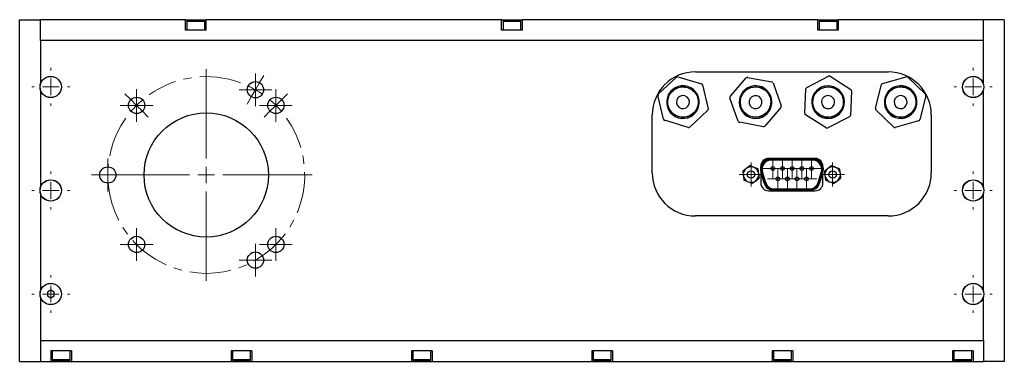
# Model space of a CAD drawing. Header units: inches. Extents: x 2.2 to 38.9, y 3.7 to 32.6.
# Tile 3 of 5: x 15.3 to 27.2, y 12.8 to 16.9. Entities that reach past the tile are written whole.
import ezdxf

# ---------------------------------------------------------------- set-up
doc = ezdxf.new("R2010")
doc.units = ezdxf.units.IN
doc.header["$MEASUREMENT"] = 0
doc.linetypes.add('CENTERX2', pattern=[0.8, 0.5, -0.1, 0.1, -0.1])

# ---------------------------------------------------------------- blocks, each defined once
blk = doc.blocks.new('SW_CENTERMARKSYMBOL_38')
at = {"color": 0, "linetype": 'Continuous', "lineweight": 0}
for p, q in [((0, 0.1), (0, 0.1225)), ((-0.1, 0), (-0.1225, 0)), ((0, 0), (-0.1, 0)), ((0, 0), (0, 0.1)), ((0, 0), (0, -0.1)), ((0, 0), (0.1, 0)), ((0.1, 0), (0.1225, 0)), ((0, -0.1), (0, -0.1225))]:
    blk.add_line(p, q, dxfattribs=at)
blk = doc.blocks.new('SW_CENTERMARKSYMBOL_39')
at = {"color": 0, "linetype": 'Continuous', "lineweight": 0}
for p, q in [((0, 0.1), (0, 0.1225)), ((-0.1, 0), (-0.1225, 0)), ((0, 0), (-0.1, 0)), ((0, 0), (0, 0.1)), ((0, 0), (0, -0.1)), ((0, 0), (0.1, 0)), ((0.1, 0), (0.1225, 0)), ((0, -0.1), (0, -0.1225))]:
    blk.add_line(p, q, dxfattribs=at)
blk = doc.blocks.new('SW_CENTERMARKSYMBOL_40')
at = {"color": 0, "linetype": 'Continuous', "lineweight": 0}
for p, q in [((0, 0.1), (0, 0.1225)), ((-0.1, 0), (-0.1225, 0)), ((0, 0), (-0.1, 0)), ((0, 0), (0, 0.1)), ((0, 0), (0, -0.1)), ((0, 0), (0.1, 0)), ((0.1, 0), (0.1225, 0)), ((0, -0.1), (0, -0.1225))]:
    blk.add_line(p, q, dxfattribs=at)
blk = doc.blocks.new('SW_CENTERMARKSYMBOL_41')
at = {"color": 0, "linetype": 'Continuous', "lineweight": 0}
for p, q in [((0, 0.1), (0, 0.1225)), ((-0.1, 0), (-0.1225, 0)), ((0, 0), (-0.1, 0)), ((0, 0), (0, 0.1)), ((0, 0), (0, -0.1)), ((0, 0), (0.1, 0)), ((0.1, 0), (0.1225, 0)), ((0, -0.1), (0, -0.1225))]:
    blk.add_line(p, q, dxfattribs=at)
blk = doc.blocks.new('SW_CENTERMARKSYMBOL_42')
at = {"color": 0, "linetype": 'Continuous', "lineweight": 0}
for p, q in [((0, 0.1), (0, 0.1225)), ((-0.1, 0), (-0.1225, 0)), ((0, 0), (-0.1, 0)), ((0, 0), (0, 0.1)), ((0, 0), (0, -0.1)), ((0, 0), (0.1, 0)), ((0.1, 0), (0.1225, 0)), ((0, -0.1), (0, -0.1225))]:
    blk.add_line(p, q, dxfattribs=at)
blk = doc.blocks.new('SW_CENTERMARKSYMBOL_43')
at = {"color": 0, "linetype": 'Continuous', "lineweight": 0}
for p, q in [((0, 0.1), (0, 0.1225)), ((-0.1, 0), (-0.1225, 0)), ((0, 0), (-0.1, 0)), ((0, 0), (0, 0.1)), ((0, 0), (0, -0.1)), ((0, 0), (0.1, 0)), ((0.1, 0), (0.1225, 0)), ((0, -0.1), (0, -0.1225))]:
    blk.add_line(p, q, dxfattribs=at)
blk = doc.blocks.new('SW_CENTERMARKSYMBOL_44')
at = {"color": 0, "linetype": 'Continuous', "lineweight": 0}
for p, q in [((0, 0.1), (0, 0.1225)), ((-0.1, 0), (-0.1225, 0)), ((0, 0), (-0.1, 0)), ((0, 0), (0, 0.1)), ((0, 0), (0, -0.1)), ((0, 0), (0.1, 0)), ((0.1, 0), (0.1225, 0)), ((0, -0.1), (0, -0.1225))]:
    blk.add_line(p, q, dxfattribs=at)
blk = doc.blocks.new('SW_CENTERMARKSYMBOL_45')
at = {"color": 0, "linetype": 'Continuous', "lineweight": 0}
for p, q in [((0, 0.1), (0, 0.1225)), ((-0.1, 0), (-0.1225, 0)), ((0, 0), (-0.1, 0)), ((0, 0), (0, 0.1)), ((0, 0), (0, -0.1)), ((0, 0), (0.1, 0)), ((0.1, 0), (0.1225, 0)), ((0, -0.1), (0, -0.1225))]:
    blk.add_line(p, q, dxfattribs=at)
blk = doc.blocks.new('SW_CENTERMARKSYMBOL_46')
at = {"color": 0, "linetype": 'Continuous', "lineweight": 0}
for p, q in [((0, 0.1), (0, 0.1225)), ((-0.1, 0), (-0.1225, 0)), ((0, 0), (-0.1, 0)), ((0, 0), (0, 0.1)), ((0, 0), (0, -0.1)), ((0, 0), (0.1, 0)), ((0.1, 0), (0.1225, 0)), ((0, -0.1), (0, -0.1225))]:
    blk.add_line(p, q, dxfattribs=at)
blk = doc.blocks.new('SW_CENTERMARKSYMBOL_47')
at = {"color": 0, "linetype": 'Continuous', "lineweight": 0}
for p, q in [((0, 0.2), (0, 0.229)), ((-0.2, 0), (-0.229, 0)), ((0, 0), (-0.1, 0)), ((0, 0), (0, 0.1)), ((0, 0), (0, -0.1)), ((0, 0), (0.1, 0)), ((0.2, 0), (0.229, 0)), ((0, -0.2), (0, -0.229))]:
    blk.add_line(p, q, dxfattribs=at)
blk = doc.blocks.new('SW_CENTERMARKSYMBOL_48')
at = {"color": 0, "linetype": 'Continuous', "lineweight": 0}
for p, q in [((0, 0.2), (0, 0.229)), ((-0.2, 0), (-0.229, 0)), ((0, 0), (-0.1, 0)), ((0, 0), (0, 0.1)), ((0, 0), (0, -0.1)), ((0, 0), (0.1, 0)), ((0.2, 0), (0.229, 0)), ((0, -0.2), (0, -0.229))]:
    blk.add_line(p, q, dxfattribs=at)
blk = doc.blocks.new('SW_CENTERMARKSYMBOL_49')
at = {"color": 0, "linetype": 'Continuous', "lineweight": 0}
for p, q in [((0, 0.2), (0, 0.229)), ((-0.2, 0), (-0.229, 0)), ((0, 0), (-0.1, 0)), ((0, 0), (0, 0.1)), ((0, 0), (0, -0.1)), ((0, 0), (0.1, 0)), ((0.2, 0), (0.229, 0)), ((0, -0.2), (0, -0.229))]:
    blk.add_line(p, q, dxfattribs=at)
blk = doc.blocks.new('SW_CENTERMARKSYMBOL_50')
at = {"color": 0, "linetype": 'Continuous', "lineweight": 0}
for p, q in [((0, 0.2), (0, 0.229)), ((-0.2, 0), (-0.229, 0)), ((0, 0), (-0.1, 0)), ((0, 0), (0, 0.1)), ((0, 0), (0, -0.1)), ((0, 0), (0.1, 0)), ((0.2, 0), (0.229, 0)), ((0, -0.2), (0, -0.229))]:
    blk.add_line(p, q, dxfattribs=at)
blk = doc.blocks.new('SW_CENTERMARKSYMBOL_51')
at = {"color": 0, "linetype": 'Continuous', "lineweight": 0}
for p, q in [((0, 0.2), (0, 0.229)), ((-0.2, 0), (-0.229, 0)), ((0, 0), (-0.1, 0)), ((0, 0), (0, 0.1)), ((0, 0), (0, -0.1)), ((0, 0), (0.1, 0)), ((0.2, 0), (0.229, 0)), ((0, -0.2), (0, -0.229))]:
    blk.add_line(p, q, dxfattribs=at)
blk = doc.blocks.new('SW_CENTERMARKSYMBOL_52')
at = {"color": 0, "linetype": 'Continuous', "lineweight": 0}
for p, q in [((0, 0.2), (0, 0.229)), ((-0.2, 0), (-0.229, 0)), ((0, 0), (-0.1, 0)), ((0, 0), (0, 0.1)), ((0, 0), (0, -0.1)), ((0, 0), (0.1, 0)), ((0.2, 0), (0.229, 0)), ((0, -0.2), (0, -0.229))]:
    blk.add_line(p, q, dxfattribs=at)
blk = doc.blocks.new('SW_CENTERMARKSYMBOL_53')
at = {"color": 0, "linetype": 'Continuous', "lineweight": 0}
for p, q in [((0, 0.1), (0, 0.198)), ((-0.1, 0), (-0.198, 0)), ((0, 0), (-0.1, 0)), ((0, 0), (0, 0.1)), ((0, 0), (0, -0.1)), ((0, 0), (0.1, 0)), ((0.1, 0), (0.198, 0)), ((0, -0.1), (0, -0.198))]:
    blk.add_line(p, q, dxfattribs=at)
blk = doc.blocks.new('SW_CENTERMARKSYMBOL_54')
at = {"color": 0, "linetype": 'Continuous', "lineweight": 0}
for p, q in [((0, 0.1), (0, 0.198)), ((-0.1, 0), (-0.198, 0)), ((0, 0), (-0.1, 0)), ((0, 0), (0, 0.1)), ((0, 0), (0, -0.1)), ((0, 0), (0.1, 0)), ((0.1, 0), (0.198, 0)), ((0, -0.1), (0, -0.198))]:
    blk.add_line(p, q, dxfattribs=at)
blk = doc.blocks.new('SW_CENTERMARKSYMBOL_55')
at = {"color": 0, "linetype": 'Continuous', "lineweight": 0}
for p, q in [((0, 0.1), (0, 0.198)), ((-0.1, 0), (-0.198, 0)), ((0, 0), (-0.1, 0)), ((0, 0), (0, 0.1)), ((0, 0), (0, -0.1)), ((0, 0), (0.1, 0)), ((0.1, 0), (0.198, 0)), ((0, -0.1), (0, -0.198))]:
    blk.add_line(p, q, dxfattribs=at)
blk = doc.blocks.new('SW_CENTERMARKSYMBOL_56')
at = {"color": 0, "linetype": 'Continuous', "lineweight": 0}
for p, q in [((0, 0.2), (0, 0.85)), ((-0.2, 0), (-0.85, 0)), ((0, 0), (-0.1, 0)), ((0, 0), (0, 0.1)), ((0, 0), (0, -0.1)), ((0, 0), (0.1, 0)), ((0.2, 0), (0.85, 0)), ((0, -0.2), (0, -0.85))]:
    blk.add_line(p, q, dxfattribs=at)
blk = doc.blocks.new('SW_CENTERMARKSYMBOL_57')
at = {"color": 0, "linetype": 'Continuous', "lineweight": 0}
for p, q in [((0, 0.1), (0, 0.198)), ((-0.1, 0), (-0.198, 0)), ((0, 0), (-0.1, 0)), ((0, 0), (0, 0.1)), ((0, 0), (0, -0.1)), ((0, 0), (0.1, 0)), ((0.1, 0), (0.198, 0)), ((0, -0.1), (0, -0.198))]:
    blk.add_line(p, q, dxfattribs=at)
blk = doc.blocks.new('SW_CENTERMARKSYMBOL_58')
at = {"color": 0, "linetype": 'Continuous', "lineweight": 0}
for p, q in [((0, 0.1), (0, 0.198)), ((-0.1, 0), (-0.198, 0)), ((0, 0), (-0.1, 0)), ((0, 0), (0, 0.1)), ((0, 0), (0, -0.1)), ((0, 0), (0.1, 0)), ((0.1, 0), (0.198, 0)), ((0, -0.1), (0, -0.198))]:
    blk.add_line(p, q, dxfattribs=at)
blk = doc.blocks.new('SW_CENTERMARKSYMBOL_59')
at = {"color": 0, "linetype": 'Continuous', "lineweight": 0}
for p, q in [((0, 0.1), (0, 0.198)), ((-0.1, 0), (-0.198, 0)), ((0, 0), (-0.1, 0)), ((0, 0), (0, 0.1)), ((0, 0), (0, -0.1)), ((0, 0), (0.1, 0)), ((0.1, 0), (0.198, 0)), ((0, -0.1), (0, -0.198))]:
    blk.add_line(p, q, dxfattribs=at)
blk = doc.blocks.new('SW_CENTERMARKSYMBOL_60')
at = {"color": 0, "linetype": 'Continuous', "lineweight": 0}
for p, q in [((0, 0.1), (0, 0.198)), ((-0.1, 0), (-0.198, 0)), ((0, 0), (-0.1, 0)), ((0, 0), (0, 0.1)), ((0, 0), (0, -0.1)), ((0, 0), (0.1, 0)), ((0.1, 0), (0.198, 0)), ((0, -0.1), (0, -0.198))]:
    blk.add_line(p, q, dxfattribs=at)
blk = doc.blocks.new('SW_CENTERMARKSYMBOL_61')
at = {"color": 0, "linetype": 'Continuous', "lineweight": 0}
for p, q in [((0, 0.1), (0, 0.1445)), ((-0.1, 0), (-0.1445, 0)), ((0, 0), (-0.1, 0)), ((0, 0), (0, 0.1)), ((0, 0), (0, -0.1)), ((0, 0), (0.1, 0)), ((0.1, 0), (0.1445, 0)), ((0, -0.1), (0, -0.1445))]:
    blk.add_line(p, q, dxfattribs=at)
blk = doc.blocks.new('SW_CENTERMARKSYMBOL_62')
at = {"color": 0, "linetype": 'Continuous', "lineweight": 0}
for p, q in [((0, 0.1), (0, 0.1445)), ((-0.1, 0), (-0.1445, 0)), ((0, 0), (-0.1, 0)), ((0, 0), (0, 0.1)), ((0, 0), (0, -0.1)), ((0, 0), (0.1, 0)), ((0.1, 0), (0.1445, 0)), ((0, -0.1), (0, -0.1445))]:
    blk.add_line(p, q, dxfattribs=at)
blk = doc.blocks.new('SW_CENTERMARKSYMBOL_63')
at = {"color": 0, "linetype": 'Continuous', "lineweight": 0}
for p, q in [((0, 0.1), (0, 0.198)), ((-0.1, 0), (-0.198, 0)), ((0, 0), (-0.1, 0)), ((0, 0), (0, 0.1)), ((0, 0), (0, -0.1)), ((0, 0), (0.1, 0)), ((0.1, 0), (0.198, 0)), ((0, -0.1), (0, -0.198))]:
    blk.add_line(p, q, dxfattribs=at)
blk = doc.blocks.new('SW_CENTERMARKSYMBOL_64')
at = {"color": 0, "linetype": 'Continuous', "lineweight": 0}
for p, q in [((0, 0.1), (0, 0.198)), ((-0.1, 0), (-0.198, 0)), ((0, 0), (-0.1, 0)), ((0, 0), (0, 0.1)), ((0, 0), (0, -0.1)), ((0, 0), (0.1, 0)), ((0.1, 0), (0.198, 0)), ((0, -0.1), (0, -0.198))]:
    blk.add_line(p, q, dxfattribs=at)
blk = doc.blocks.new('SW_CENTERMARKSYMBOL_65')
at = {"color": 0, "linetype": 'Continuous', "lineweight": 0}
for p, q in [((0, 0.1), (0, 0.198)), ((-0.1, 0), (-0.198, 0)), ((0, 0), (-0.1, 0)), ((0, 0), (0, 0.1)), ((0, 0), (0, -0.1)), ((0, 0), (0.1, 0)), ((0.1, 0), (0.198, 0)), ((0, -0.1), (0, -0.198))]:
    blk.add_line(p, q, dxfattribs=at)
blk = doc.blocks.new('SW_CENTERMARKSYMBOL_66')
at = {"color": 0, "linetype": 'Continuous', "lineweight": 0}
for p, q in [((0, 0.1), (0, 0.198)), ((-0.1, 0), (-0.198, 0)), ((0, 0), (-0.1, 0)), ((0, 0), (0, 0.1)), ((0, 0), (0, -0.1)), ((0, 0), (0.1, 0)), ((0.1, 0), (0.198, 0)), ((0, -0.1), (0, -0.198))]:
    blk.add_line(p, q, dxfattribs=at)
blk = doc.blocks.new('SW_CENTERMARKSYMBOL_67')
at = {"color": 0, "linetype": 'Continuous', "lineweight": 0}
for p, q in [((-0.84, -0.64), (-0.84, 0.438)), ((-0.196, 0.275), (-0.147, 0.361)), ((-0.246, 0.189), (-0.196, 0.275)), ((-1.75, 0.071), (-1.82, 0.14)), ((-0.246, 0.189), (-0.296, 0.102)), ((0.071, 0.071), (0.14, 0.14)), ((-1.679, 0), (-1.75, 0.071)), ((-1.679, 0), (-1.609, -0.071)), ((-0.296, 0.102), (-0.345, 0.017)), ((0, 0), (-0.071, -0.071)), ((0, 0), (0.071, 0.071)), ((-1.609, -0.071), (-1.539, -0.14)), ((-0.071, -0.071), (-0.14, -0.14)), ((-0.84, -0.84), (-0.84, -0.74)), ((-1.04, -0.84), (-2.117, -0.84)), ((-0.84, -0.84), (-0.94, -0.84)), ((-0.84, -0.84), (-0.84, -0.94)), ((-0.84, -0.84), (-0.74, -0.84)), ((-0.64, -0.84), (0.438, -0.84)), ((-0.84, -1.04), (-0.84, -2.117))]:
    blk.add_line(p, q, dxfattribs=at)
at = {"color": 0, "linetype": 'CENTERX2', "lineweight": 0}
for start, end in [(69.6498, 125.3502), (144.6498, 35.3502)]:
    blk.add_arc((-0.84, -0.84), 1.188, start, end, dxfattribs=at)
at = {"color": 0, "linetype": 'Continuous', "lineweight": 0}
for radius, start, end in [(1.188, 60, 64.8249), (1.188, 55.1751, 60), (1.188, 130.1751, 135), (1.188, 45, 49.8249), (1.188, 135, 139.8249), (1.187, 40.1751, 45)]:
    blk.add_arc((-0.84, -0.84), radius, start, end, dxfattribs=at)

msp = doc.modelspace()

# ---------------------------------------------------------------- linework, layer by layer
at = {"color": 7, "linetype": 'Continuous', "lineweight": 25}
for p, q in [((15.314, 12.764), (15.314, 16.889)), ((15.314, 16.889), (15.564, 16.889)), ((15.564, 16.639), (15.564, 16.889)), ((17.314, 16.889), (15.564, 16.889)), ((17.314, 16.764), (17.314, 16.889)), ((17.314, 16.889), (17.564, 16.889)), ((17.331, 16.872), (17.331, 16.764)), ((17.331, 16.872), (17.548, 16.872)), ((17.341, 16.882), (17.538, 16.882)), ((17.548, 16.764), (17.548, 16.872)), ((17.564, 16.764), (17.564, 16.889)), ((21.127, 16.889), (17.564, 16.889)), ((21.127, 16.764), (21.127, 16.889)), ((21.127, 16.889), (21.377, 16.889)), ((21.144, 16.872), (21.144, 16.764)), ((21.144, 16.872), (21.36, 16.872)), ((21.153, 16.882), (21.35, 16.882)), ((21.36, 16.764), (21.36, 16.872)), ((21.377, 16.764), (21.377, 16.889)), ((24.939, 16.889), (21.377, 16.889)), ((24.939, 16.764), (24.939, 16.889)), ((24.939, 16.889), (25.189, 16.889)), ((24.956, 16.872), (24.956, 16.764)), ((24.956, 16.872), (25.173, 16.872)), ((24.966, 16.882), (25.163, 16.882)), ((25.173, 16.764), (25.173, 16.872)), ((25.189, 16.764), (25.189, 16.889)), ((26.939, 16.889), (25.189, 16.889)), ((26.939, 16.639), (26.939, 16.889)), ((27.189, 16.889), (26.939, 16.889)), ((27.189, 16.889), (27.189, 12.764)), ((17.564, 16.764), (17.314, 16.764)), ((21.377, 16.764), (21.127, 16.764)), ((25.189, 16.764), (24.939, 16.764)), ((26.939, 16.639), (15.564, 16.639)), ((15.564, 16.639), (15.564, 16.111)), ((26.939, 16.111), (26.939, 16.639)), ((23.018, 15.995), (23.234, 16.196)), ((23.253, 16.201), (23.536, 16.115)), ((23.464, 16.259), (25.789, 16.259)), ((23.884, 15.961), (24.076, 16.185)), ((24.094, 16.192), (24.385, 16.138)), ((24.806, 16.071), (25.068, 16.207)), ((25.088, 16.206), (25.337, 16.047)), ((25.722, 16.119), (26.007, 16.2)), ((26.026, 16.195), (26.238, 15.988)), ((15.564, 16.043), (15.564, 14.861)), ((23.549, 16.101), (23.616, 15.813)), ((24.4, 16.126), (24.499, 15.847)), ((24.783, 15.759), (24.796, 16.054)), ((25.636, 15.819), (25.709, 16.105)), ((26.939, 14.861), (26.939, 16.043)), ((23.079, 15.688), (23.012, 15.976)), ((23.979, 15.663), (23.88, 15.941)), ((25.346, 16.03), (25.333, 15.734)), ((26.243, 15.969), (26.17, 15.683)), ((23.611, 15.794), (23.395, 15.592)), ((24.495, 15.828), (24.303, 15.603)), ((25.853, 15.594), (25.641, 15.8)), ((22.944, 15.039), (22.944, 15.739)), ((25.041, 15.582), (24.792, 15.741)), ((25.323, 15.718), (25.06, 15.582)), ((26.309, 15.739), (26.309, 15.039)), ((23.376, 15.588), (23.093, 15.674)), ((24.285, 15.596), (23.994, 15.65)), ((26.156, 15.669), (25.872, 15.589)), ((24.909, 15.214), (24.345, 15.214)), ((24.372, 15.207), (24.372, 15.212)), ((24.372, 15.212), (24.882, 15.212)), ((24.882, 15.207), (24.372, 15.207)), ((24.882, 15.207), (24.882, 15.212)), ((24.372, 15.197), (24.882, 15.197)), ((24.372, 15.192), (24.372, 15.197)), ((24.882, 15.192), (24.372, 15.192)), ((24.882, 15.192), (24.882, 15.197)), ((24.252, 15.052), (24.252, 14.917)), ((24.292, 14.916), (24.252, 15.051)), ((24.257, 15.053), (24.297, 14.918)), ((24.306, 14.921), (24.266, 15.056)), ((24.271, 15.057), (24.311, 14.922)), ((24.943, 14.922), (24.983, 15.057)), ((24.987, 15.056), (24.947, 14.921)), ((24.957, 14.918), (24.997, 15.053)), ((25.002, 15.051), (24.962, 14.916)), ((25.002, 14.917), (25.002, 15.052)), ((24.412, 14.842), (24.412, 14.847)), ((24.412, 14.847), (24.842, 14.847)), ((24.842, 14.842), (24.842, 14.847)), ((15.564, 14.793), (15.564, 13.611)), ((24.345, 14.824), (24.909, 14.824)), ((24.842, 14.842), (24.412, 14.842)), ((24.412, 14.827), (24.412, 14.832)), ((24.412, 14.832), (24.842, 14.832)), ((24.842, 14.827), (24.412, 14.827)), ((24.842, 14.827), (24.842, 14.832)), ((26.939, 13.611), (26.939, 14.793)), ((25.789, 14.519), (23.464, 14.519)), ((15.564, 13.543), (15.564, 13.014)), ((15.689, 13.622), (15.65, 13.599)), ((15.65, 13.599), (15.65, 13.554)), ((15.65, 13.554), (15.689, 13.531)), ((15.729, 13.599), (15.689, 13.622)), ((15.689, 13.531), (15.729, 13.554)), ((15.729, 13.554), (15.729, 13.599)), ((26.939, 13.014), (26.939, 13.543)), ((15.564, 13.014), (15.564, 12.764)), ((15.564, 13.014), (26.939, 13.014)), ((26.939, 13.014), (26.939, 12.764)), ((15.939, 12.889), (15.689, 12.889)), ((15.689, 12.889), (15.689, 12.764)), ((15.706, 12.889), (15.706, 12.781)), ((15.923, 12.781), (15.923, 12.889)), ((15.939, 12.889), (15.939, 12.764)), ((18.114, 12.889), (17.864, 12.889)), ((17.864, 12.889), (17.864, 12.764)), ((17.881, 12.889), (17.881, 12.781)), ((18.098, 12.781), (18.098, 12.889)), ((18.114, 12.889), (18.114, 12.764)), ((20.289, 12.889), (20.039, 12.889)), ((20.039, 12.889), (20.039, 12.764)), ((20.056, 12.889), (20.056, 12.781)), ((20.273, 12.781), (20.273, 12.889)), ((20.289, 12.889), (20.289, 12.764)), ((22.464, 12.889), (22.214, 12.889)), ((22.214, 12.889), (22.214, 12.764)), ((22.231, 12.889), (22.231, 12.781)), ((22.448, 12.781), (22.448, 12.889)), ((22.464, 12.889), (22.464, 12.764)), ((24.639, 12.889), (24.389, 12.889)), ((24.389, 12.889), (24.389, 12.764)), ((24.406, 12.889), (24.406, 12.781)), ((24.623, 12.781), (24.623, 12.889)), ((24.639, 12.889), (24.639, 12.764)), ((26.564, 12.889), (26.564, 12.764)), ((26.814, 12.889), (26.564, 12.889)), ((26.581, 12.889), (26.581, 12.781)), ((26.798, 12.781), (26.798, 12.889)), ((26.814, 12.889), (26.814, 12.764)), ((15.314, 12.764), (15.564, 12.764)), ((15.564, 12.764), (15.689, 12.764)), ((15.689, 12.764), (15.939, 12.764)), ((15.905, 12.781), (15.706, 12.781)), ((15.897, 12.771), (15.716, 12.771)), ((15.913, 12.771), (15.897, 12.771)), ((15.923, 12.781), (15.905, 12.781)), ((15.939, 12.764), (17.864, 12.764)), ((17.864, 12.764), (18.114, 12.764)), ((18.08, 12.781), (17.881, 12.781)), ((18.072, 12.771), (17.891, 12.771)), ((18.088, 12.771), (18.072, 12.771)), ((18.098, 12.781), (18.08, 12.781)), ((18.114, 12.764), (20.039, 12.764)), ((20.039, 12.764), (20.289, 12.764)), ((20.255, 12.781), (20.056, 12.781)), ((20.247, 12.771), (20.066, 12.771)), ((20.263, 12.771), (20.247, 12.771)), ((20.273, 12.781), (20.255, 12.781)), ((20.289, 12.764), (22.214, 12.764)), ((22.214, 12.764), (22.464, 12.764)), ((22.43, 12.781), (22.231, 12.781)), ((22.422, 12.771), (22.241, 12.771)), ((22.438, 12.771), (22.422, 12.771)), ((22.448, 12.781), (22.43, 12.781)), ((22.464, 12.764), (24.389, 12.764)), ((24.389, 12.764), (24.639, 12.764)), ((24.605, 12.781), (24.406, 12.781)), ((24.597, 12.771), (24.416, 12.771)), ((24.613, 12.771), (24.597, 12.771)), ((24.623, 12.781), (24.605, 12.781)), ((24.639, 12.764), (26.564, 12.764)), ((26.564, 12.764), (26.814, 12.764)), ((26.78, 12.781), (26.581, 12.781)), ((26.772, 12.771), (26.591, 12.771)), ((26.788, 12.771), (26.772, 12.771)), ((26.798, 12.781), (26.78, 12.781)), ((26.814, 12.764), (26.939, 12.764)), ((27.189, 12.764), (26.939, 12.764))]:
    msp.add_line(p, q, dxfattribs=at)
at = {"color": 7, "linetype": 'Continuous', "lineweight": 25, "flags": 128}
for points in [[(23.128, 15.951), (23.128, 15.951), (23.129, 15.951), (23.13, 15.95), (23.131, 15.95), (23.133, 15.949), (23.135, 15.949), (23.137, 15.948), (23.139, 15.947)], [(23.998, 15.93), (23.998, 15.93), (23.999, 15.929), (24, 15.929), (24.001, 15.929), (24.003, 15.929), (24.005, 15.928), (24.007, 15.928), (24.009, 15.927)], [(24.9, 15.999), (24.9, 15.999), (24.901, 15.999), (24.902, 15.998), (24.903, 15.997), (24.905, 15.996), (24.906, 15.995), (24.908, 15.994), (24.91, 15.993)], [(26.116, 15.944), (26.118, 15.944), (26.12, 15.945), (26.122, 15.946), (26.124, 15.946), (26.125, 15.947), (26.126, 15.947), (26.127, 15.947), (26.127, 15.947)], [(23.49, 15.841), (23.492, 15.84), (23.494, 15.84), (23.496, 15.839), (23.498, 15.839), (23.499, 15.838), (23.5, 15.838), (23.501, 15.838), (23.501, 15.838)], [(24.369, 15.861), (24.372, 15.861), (24.374, 15.86), (24.376, 15.86), (24.378, 15.859), (24.379, 15.859), (24.38, 15.859), (24.381, 15.859), (24.381, 15.859)], [(25.219, 15.796), (25.221, 15.795), (25.223, 15.793), (25.224, 15.792), (25.226, 15.791), (25.227, 15.79), (25.228, 15.79), (25.228, 15.79), (25.229, 15.789)], [(25.752, 15.841), (25.752, 15.841), (25.753, 15.842), (25.754, 15.842), (25.755, 15.842), (25.757, 15.843), (25.759, 15.843), (25.761, 15.844), (25.763, 15.845)], [(24.257, 15.053), (24.256, 15.052), (24.255, 15.052), (24.254, 15.052), (24.253, 15.052), (24.253, 15.052), (24.252, 15.051), (24.252, 15.051), (24.252, 15.051)], [(24.271, 15.057), (24.271, 15.057), (24.271, 15.057), (24.27, 15.057), (24.27, 15.057), (24.269, 15.056), (24.268, 15.056), (24.267, 15.056), (24.266, 15.056)], [(24.983, 15.057), (24.983, 15.057), (24.983, 15.057), (24.983, 15.057), (24.984, 15.057), (24.985, 15.056), (24.986, 15.056), (24.986, 15.056), (24.987, 15.056)], [(24.997, 15.053), (24.998, 15.052), (24.999, 15.052), (25, 15.052), (25, 15.052), (25.001, 15.052), (25.001, 15.051), (25.002, 15.051), (25.002, 15.051)], [(24.292, 14.916), (24.292, 14.916), (24.292, 14.916), (24.293, 14.917), (24.293, 14.917), (24.294, 14.917), (24.295, 14.917), (24.296, 14.917), (24.297, 14.918)], [(24.306, 14.921), (24.307, 14.921), (24.308, 14.921), (24.309, 14.921), (24.31, 14.922), (24.31, 14.922), (24.311, 14.922), (24.311, 14.922), (24.311, 14.922)], [(24.947, 14.921), (24.947, 14.921), (24.946, 14.921), (24.945, 14.921), (24.944, 14.922), (24.944, 14.922), (24.943, 14.922), (24.943, 14.922), (24.943, 14.922)], [(24.962, 14.916), (24.962, 14.916), (24.962, 14.916), (24.961, 14.917), (24.96, 14.917), (24.96, 14.917), (24.959, 14.917), (24.958, 14.917), (24.957, 14.918)]]:
    msp.add_lwpolyline(points, dxfattribs=at)
at = {"color": 7, "linetype": 'Continuous', "lineweight": 25}
for centre, radius in [((15.689, 16.077), 0.129), ((15.689, 16.077), 0.128), ((26.814, 16.077), 0.129), ((26.814, 16.077), 0.128), ((18.158, 16.043), 0.0984), ((16.725, 15.854), 0.0984), ((18.404, 15.854), 0.0984), ((17.564, 15.014), 0.75), ((16.377, 15.014), 0.0984), ((24.399, 15.093), 0.0225), ((24.399, 15.093), 0.0025), ((24.515, 15.093), 0.0225), ((24.515, 15.093), 0.0025), ((24.631, 15.093), 0.0225), ((24.631, 15.093), 0.0025), ((24.747, 15.093), 0.0225), ((24.747, 15.093), 0.0025), ((24.863, 15.093), 0.0225), ((24.863, 15.093), 0.0025), ((24.135, 15.019), 0.0445), ((24.457, 14.968), 0.0225), ((24.457, 14.968), 0.0025), ((24.573, 14.968), 0.0225), ((24.573, 14.968), 0.0025), ((24.689, 14.968), 0.0225), ((24.689, 14.968), 0.0025), ((24.805, 14.968), 0.0225), ((24.805, 14.968), 0.0025), ((25.119, 15.019), 0.0445), ((15.689, 14.827), 0.129), ((15.689, 14.827), 0.128), ((26.814, 14.827), 0.129), ((26.814, 14.827), 0.128), ((16.725, 14.175), 0.0984), ((18.404, 14.175), 0.0984), ((18.158, 13.986), 0.0984), ((15.689, 13.577), 0.129), ((15.689, 13.577), 0.128), ((26.814, 13.577), 0.129), ((26.814, 13.577), 0.128)]:
    msp.add_circle(centre, radius, dxfattribs=at)
for centre, radius, start, end in [((17.341, 16.872), 0.00984, 90, 180), ((17.538, 16.872), 0.00984, 0, 90), ((21.153, 16.872), 0.00984, 90, 180), ((21.35, 16.872), 0.00984, 0, 90), ((24.966, 16.872), 0.00984, 90, 180), ((25.163, 16.872), 0.00984, 0, 90), ((23.464, 15.739), 0.52, 90, 180), ((23.247, 16.182), 0.0197, 73.0864, 133.0864), ((24.091, 16.173), 0.0197, 79.5392, 139.5392), ((25.077, 16.189), 0.0197, 57.4624, 117.4624), ((25.789, 15.739), 0.52, 0, 90), ((26.012, 16.181), 0.0197, 45.729, 105.729), ((23.314, 15.894), 0.197, 73.0864, 253.0864), ((23.314, 15.894), 0.195, 343.0864, 163.0864), ((23.314, 15.894), 0.197, 253.0864, 73.0864), ((23.53, 16.096), 0.0197, 13.0864, 73.0864), ((24.189, 15.894), 0.197, 79.5392, 259.5392), ((24.189, 15.894), 0.195, 349.5392, 169.5392), ((24.189, 15.894), 0.197, 259.5392, 79.5392), ((24.381, 16.119), 0.0197, 19.5392, 79.5392), ((24.815, 16.053), 0.0197, 117.4624, 177.4624), ((25.064, 15.894), 0.197, 57.4624, 237.4624), ((25.064, 15.894), 0.195, 327.4624, 147.4624), ((25.064, 15.894), 0.197, 237.4624, 57.4624), ((25.327, 16.03), 0.0197, 357.4624, 57.4624), ((25.728, 16.1), 0.0197, 105.729, 165.729), ((25.939, 15.894), 0.197, 105.729, 285.729), ((25.939, 15.894), 0.195, 15.729, 195.729), ((25.939, 15.894), 0.197, 285.729, 105.729), ((23.032, 15.98), 0.0197, 133.0864, 193.0864), ((23.314, 15.894), 0.195, 163.0864, 343.0864), ((23.314, 15.894), 0.0787, 73.0864, 253.0864), ((23.314, 15.894), 0.0787, 253.0864, 73.0864), ((23.899, 15.948), 0.0197, 139.5392, 199.5392), ((24.189, 15.894), 0.195, 169.5392, 349.5392), ((24.189, 15.894), 0.0787, 79.5392, 259.5392), ((24.189, 15.894), 0.0787, 259.5392, 79.5392), ((25.064, 15.894), 0.195, 147.4624, 327.4624), ((25.064, 15.894), 0.0787, 57.4624, 237.4624), ((25.064, 15.894), 0.0787, 237.4624, 57.4624), ((25.939, 15.894), 0.195, 195.729, 15.729), ((25.939, 15.894), 0.0787, 105.729, 285.729), ((25.939, 15.894), 0.0787, 285.729, 105.729), ((26.224, 15.974), 0.0197, 345.729, 45.729), ((23.597, 15.808), 0.0197, 313.0864, 13.0864), ((24.48, 15.841), 0.0197, 319.5392, 19.5392), ((25.655, 15.814), 0.0197, 165.729, 225.729), ((23.099, 15.692), 0.0197, 193.0864, 253.0864), ((24.802, 15.758), 0.0197, 177.4624, 237.4624), ((25.313, 15.735), 0.0197, 297.4624, 357.4624), ((26.151, 15.688), 0.0197, 285.729, 345.729), ((23.381, 15.606), 0.0197, 253.0864, 313.0864), ((23.998, 15.669), 0.0197, 199.5392, 259.5392), ((24.288, 15.616), 0.0197, 259.5392, 319.5392), ((25.051, 15.599), 0.0197, 237.4624, 297.4624), ((25.867, 15.608), 0.0197, 225.729, 285.729), ((24.372, 15.087), 0.125, 90, 196.4571), ((24.345, 15.121), 0.093, 90, 179.6891), ((24.372, 15.087), 0.12, 90, 196.4571), ((24.882, 15.087), 0.125, 343.5429, 90), ((24.882, 15.087), 0.12, 343.5429, 90), ((24.909, 15.121), 0.093, 0.3109, 90), ((24.135, 15.019), 0.094, 127.4773, 187.4773), ((24.135, 15.019), 0.094, 67.4773, 127.4773), ((24.135, 15.019), 0.094, 7.4773, 67.4773), ((24.372, 15.087), 0.11, 90, 196.4571), ((24.372, 15.087), 0.105, 90, 196.4571), ((24.882, 15.087), 0.11, 343.5429, 90), ((24.882, 15.087), 0.105, 343.5429, 90), ((25.119, 15.019), 0.094, 127.4773, 187.4773), ((25.119, 15.019), 0.094, 67.4773, 127.4773), ((25.119, 15.019), 0.094, 7.4773, 67.4773), ((23.464, 15.039), 0.52, 180, 270), ((24.135, 15.019), 0.094, 187.4773, 247.4773), ((24.135, 15.019), 0.094, 307.4773, 7.4773), ((25.119, 15.019), 0.094, 187.4773, 247.4773), ((25.119, 15.019), 0.094, 307.4773, 7.4773), ((25.789, 15.039), 0.52, 270, 0), ((24.135, 15.019), 0.094, 247.4773, 307.4773), ((24.345, 14.917), 0.093, 180, 270), ((24.412, 14.952), 0.125, 196.4571, 270), ((24.412, 14.952), 0.12, 196.4571, 270), ((24.412, 14.952), 0.11, 196.4571, 270), ((24.412, 14.952), 0.105, 196.4571, 270), ((24.842, 14.952), 0.105, 270, 343.5429), ((24.842, 14.952), 0.11, 270, 343.5429), ((24.842, 14.952), 0.12, 270, 343.5429), ((24.842, 14.952), 0.125, 270, 343.5429), ((24.909, 14.917), 0.093, 270, 0), ((25.119, 15.019), 0.094, 247.4773, 307.4773), ((15.716, 12.781), 0.00984, 180, 270), ((15.913, 12.781), 0.00984, 270, 0), ((17.891, 12.781), 0.00984, 180, 270), ((18.088, 12.781), 0.00984, 270, 0), ((20.066, 12.781), 0.00984, 180, 270), ((20.263, 12.781), 0.00984, 270, 0), ((22.241, 12.781), 0.00984, 180, 270), ((22.438, 12.781), 0.00984, 270, 0), ((24.416, 12.781), 0.00984, 180, 270), ((24.613, 12.781), 0.00984, 270, 0), ((26.591, 12.781), 0.00984, 180, 270), ((26.788, 12.781), 0.00984, 270, 0)]:
    msp.add_arc(centre, radius, start, end, dxfattribs=at)
for points, knots in [([(23.139, 15.947), (23.153, 15.994), (23.185, 16.033), (23.271, 16.079), (23.321, 16.083), (23.414, 16.055), (23.453, 16.023), (23.499, 15.938), (23.504, 15.887), (23.49, 15.841)], [0, 0, 0, 0, 0.25, 0.25, 0.5, 0.5, 0.75, 0.75, 1, 1, 1, 1]), ([(24.009, 15.927), (24.018, 15.975), (24.046, 16.017), (24.126, 16.073), (24.175, 16.083), (24.27, 16.065), (24.313, 16.038), (24.368, 15.958), (24.378, 15.909), (24.369, 15.861)], [0, 0, 0, 0, 0.25, 0.25, 0.5, 0.5, 0.75, 0.75, 1, 1, 1, 1]), ([(24.91, 15.993), (24.936, 16.034), (24.977, 16.062), (25.072, 16.083), (25.122, 16.075), (25.204, 16.022), (25.233, 15.981), (25.254, 15.886), (25.245, 15.837), (25.219, 15.796)], [0, 0, 0, 0, 0.25, 0.25, 0.5, 0.5, 0.75, 0.75, 1, 1, 1, 1]), ([(25.763, 15.845), (25.75, 15.891), (25.756, 15.941), (25.803, 16.026), (25.843, 16.057), (25.936, 16.084), (25.987, 16.078), (26.071, 16.03), (26.102, 15.991), (26.116, 15.944)], [0, 0, 0, 0, 0.25, 0.25, 0.5, 0.5, 0.75, 0.75, 1, 1, 1, 1]), ([(23.49, 15.841), (23.46, 15.744), (23.358, 15.69), (23.164, 15.748), (23.11, 15.851), (23.139, 15.947)], [0, 0, 0, 0, 0.5, 0.5, 1, 1, 1, 1]), ([(24.369, 15.861), (24.351, 15.762), (24.255, 15.696), (24.057, 15.733), (23.991, 15.828), (24.009, 15.927)], [0, 0, 0, 0, 0.5, 0.5, 1, 1, 1, 1]), ([(25.219, 15.796), (25.164, 15.711), (25.051, 15.686), (24.881, 15.794), (24.856, 15.908), (24.91, 15.993)], [0, 0, 0, 0, 0.5, 0.5, 1, 1, 1, 1]), ([(26.116, 15.944), (26.143, 15.847), (26.086, 15.745), (25.892, 15.691), (25.791, 15.747), (25.763, 15.845)], [0, 0, 0, 0, 0.5, 0.5, 1, 1, 1, 1]), ([(24.078, 15.094), (24.07, 15.088), (24.063, 15.083), (24.052, 15.074), (24.049, 15.072), (24.042, 15.066), (24.038, 15.063), (24.035, 15.061)], [0, 0, 0, 0, 0.5, 0.5, 0.75, 0.75, 1, 1, 1, 1]), ([(24.121, 15.127), (24.117, 15.124), (24.114, 15.122), (24.107, 15.116), (24.103, 15.113), (24.092, 15.105), (24.085, 15.099), (24.078, 15.094)], [0, 0, 0, 0, 0.25, 0.25, 0.5, 0.5, 1, 1, 1, 1]), ([(24.171, 15.106), (24.162, 15.11), (24.154, 15.113), (24.141, 15.118), (24.137, 15.12), (24.129, 15.123), (24.125, 15.125), (24.121, 15.127)], [0, 0, 0, 0, 0.5, 0.5, 0.75, 0.75, 1, 1, 1, 1]), ([(24.221, 15.085), (24.217, 15.087), (24.213, 15.089), (24.205, 15.092), (24.2, 15.094), (24.188, 15.099), (24.179, 15.103), (24.171, 15.106)], [0, 0, 0, 0, 0.25, 0.25, 0.5, 0.5, 1, 1, 1, 1]), ([(24.228, 15.031), (24.227, 15.04), (24.226, 15.05), (24.224, 15.063), (24.223, 15.068), (24.222, 15.077), (24.222, 15.081), (24.221, 15.085)], [0, 0, 0, 0, 0.5, 0.5, 0.75, 0.75, 1, 1, 1, 1]), ([(25.062, 15.094), (25.054, 15.088), (25.047, 15.083), (25.036, 15.074), (25.033, 15.072), (25.026, 15.066), (25.022, 15.063), (25.019, 15.061)], [0, 0, 0, 0, 0.5, 0.5, 0.75, 0.75, 1, 1, 1, 1]), ([(25.105, 15.127), (25.101, 15.124), (25.098, 15.122), (25.091, 15.116), (25.087, 15.113), (25.076, 15.105), (25.069, 15.099), (25.062, 15.094)], [0, 0, 0, 0, 0.25, 0.25, 0.5, 0.5, 1, 1, 1, 1]), ([(25.155, 15.106), (25.146, 15.11), (25.138, 15.113), (25.125, 15.118), (25.121, 15.12), (25.113, 15.123), (25.109, 15.125), (25.105, 15.127)], [0, 0, 0, 0, 0.5, 0.5, 0.75, 0.75, 1, 1, 1, 1]), ([(25.205, 15.085), (25.201, 15.087), (25.197, 15.089), (25.189, 15.092), (25.184, 15.094), (25.172, 15.099), (25.163, 15.103), (25.155, 15.106)], [0, 0, 0, 0, 0.25, 0.25, 0.5, 0.5, 1, 1, 1, 1]), ([(25.212, 15.031), (25.211, 15.04), (25.21, 15.05), (25.208, 15.063), (25.207, 15.068), (25.206, 15.077), (25.206, 15.081), (25.205, 15.085)], [0, 0, 0, 0, 0.5, 0.5, 0.75, 0.75, 1, 1, 1, 1]), ([(24.035, 15.061), (24.035, 15.057), (24.036, 15.052), (24.037, 15.043), (24.038, 15.039), (24.039, 15.025), (24.04, 15.016), (24.042, 15.007)], [0, 0, 0, 0, 0.25, 0.25, 0.5, 0.5, 1, 1, 1, 1]), ([(24.042, 15.007), (24.043, 14.998), (24.044, 14.989), (24.046, 14.975), (24.046, 14.971), (24.048, 14.962), (24.048, 14.957), (24.049, 14.953)], [0, 0, 0, 0, 0.5, 0.5, 0.75, 0.75, 1, 1, 1, 1]), ([(24.192, 14.945), (24.199, 14.95), (24.207, 14.956), (24.217, 14.964), (24.221, 14.967), (24.228, 14.972), (24.232, 14.975), (24.235, 14.978)], [0, 0, 0, 0, 0.5, 0.5, 0.75, 0.75, 1, 1, 1, 1]), ([(24.235, 14.978), (24.235, 14.982), (24.234, 14.986), (24.233, 14.995), (24.232, 15), (24.23, 15.013), (24.229, 15.022), (24.228, 15.031)], [0, 0, 0, 0, 0.25, 0.25, 0.5, 0.5, 1, 1, 1, 1]), ([(25.019, 15.061), (25.019, 15.057), (25.02, 15.052), (25.021, 15.043), (25.022, 15.039), (25.023, 15.025), (25.024, 15.016), (25.026, 15.007)], [0, 0, 0, 0, 0.25, 0.25, 0.5, 0.5, 1, 1, 1, 1]), ([(25.026, 15.007), (25.027, 14.998), (25.028, 14.989), (25.03, 14.975), (25.03, 14.971), (25.032, 14.962), (25.032, 14.957), (25.033, 14.953)], [0, 0, 0, 0, 0.5, 0.5, 0.75, 0.75, 1, 1, 1, 1]), ([(25.176, 14.945), (25.183, 14.95), (25.191, 14.956), (25.201, 14.964), (25.205, 14.967), (25.212, 14.972), (25.216, 14.975), (25.219, 14.978)], [0, 0, 0, 0, 0.5, 0.5, 0.75, 0.75, 1, 1, 1, 1]), ([(25.219, 14.978), (25.219, 14.982), (25.218, 14.986), (25.217, 14.995), (25.216, 15), (25.214, 15.013), (25.213, 15.022), (25.212, 15.031)], [0, 0, 0, 0, 0.25, 0.25, 0.5, 0.5, 1, 1, 1, 1]), ([(24.049, 14.953), (24.053, 14.952), (24.057, 14.95), (24.065, 14.946), (24.069, 14.945), (24.082, 14.939), (24.09, 14.936), (24.099, 14.932)], [0, 0, 0, 0, 0.25, 0.25, 0.5, 0.5, 1, 1, 1, 1]), ([(24.099, 14.932), (24.107, 14.929), (24.116, 14.925), (24.128, 14.92), (24.133, 14.918), (24.141, 14.915), (24.145, 14.913), (24.149, 14.912)], [0, 0, 0, 0, 0.5, 0.5, 0.75, 0.75, 1, 1, 1, 1]), ([(24.149, 14.912), (24.152, 14.914), (24.156, 14.917), (24.163, 14.922), (24.167, 14.925), (24.178, 14.934), (24.185, 14.939), (24.192, 14.945)], [0, 0, 0, 0, 0.25, 0.25, 0.5, 0.5, 1, 1, 1, 1]), ([(25.033, 14.953), (25.037, 14.952), (25.041, 14.95), (25.049, 14.946), (25.053, 14.945), (25.066, 14.939), (25.074, 14.936), (25.083, 14.932)], [0, 0, 0, 0, 0.25, 0.25, 0.5, 0.5, 1, 1, 1, 1]), ([(25.083, 14.932), (25.091, 14.929), (25.1, 14.925), (25.112, 14.92), (25.117, 14.918), (25.125, 14.915), (25.129, 14.913), (25.133, 14.912)], [0, 0, 0, 0, 0.5, 0.5, 0.75, 0.75, 1, 1, 1, 1]), ([(25.133, 14.912), (25.136, 14.914), (25.14, 14.917), (25.147, 14.922), (25.151, 14.925), (25.162, 14.934), (25.169, 14.939), (25.176, 14.945)], [0, 0, 0, 0, 0.25, 0.25, 0.5, 0.5, 1, 1, 1, 1])]:
    msp.add_open_spline(points, degree=3, knots=knots, dxfattribs=at)

# ---------------------------------------------------------------- block references
at = {"color": 7, "linetype": 'Continuous', "lineweight": 0}
for name, p in [('SW_CENTERMARKSYMBOL_50', (15.689, 16.077)), ('SW_CENTERMARKSYMBOL_67', (18.404, 15.854)), ('SW_CENTERMARKSYMBOL_47', (26.814, 16.077)), ('SW_CENTERMARKSYMBOL_57', (18.158, 16.043)), ('SW_CENTERMARKSYMBOL_58', (16.725, 15.854)), ('SW_CENTERMARKSYMBOL_53', (18.404, 15.854)), ('SW_CENTERMARKSYMBOL_56', (17.564, 15.014)), ('SW_CENTERMARKSYMBOL_55', (16.377, 15.014)), ('SW_CENTERMARKSYMBOL_42', (24.399, 15.093)), ('SW_CENTERMARKSYMBOL_41', (24.515, 15.093)), ('SW_CENTERMARKSYMBOL_40', (24.631, 15.093)), ('SW_CENTERMARKSYMBOL_39', (24.747, 15.093)), ('SW_CENTERMARKSYMBOL_38', (24.863, 15.093)), ('SW_CENTERMARKSYMBOL_61', (24.135, 15.019)), ('SW_CENTERMARKSYMBOL_46', (24.457, 14.968)), ('SW_CENTERMARKSYMBOL_45', (24.573, 14.968)), ('SW_CENTERMARKSYMBOL_44', (24.689, 14.968)), ('SW_CENTERMARKSYMBOL_43', (24.805, 14.968)), ('SW_CENTERMARKSYMBOL_62', (25.119, 15.019)), ('SW_CENTERMARKSYMBOL_51', (15.689, 14.827)), ('SW_CENTERMARKSYMBOL_49', (26.814, 14.827)), ('SW_CENTERMARKSYMBOL_59', (16.725, 14.175)), ('SW_CENTERMARKSYMBOL_60', (18.404, 14.175)), ('SW_CENTERMARKSYMBOL_63', (18.404, 14.175)), ('SW_CENTERMARKSYMBOL_65', (18.404, 14.175)), ('SW_CENTERMARKSYMBOL_66', (18.404, 14.175)), ('SW_CENTERMARKSYMBOL_54', (18.158, 13.986)), ('SW_CENTERMARKSYMBOL_64', (18.158, 13.986)), ('SW_CENTERMARKSYMBOL_52', (15.689, 13.577)), ('SW_CENTERMARKSYMBOL_48', (26.814, 13.577))]:
    msp.add_blockref(name, p, dxfattribs=at)

doc.saveas('drawing.dxf')
